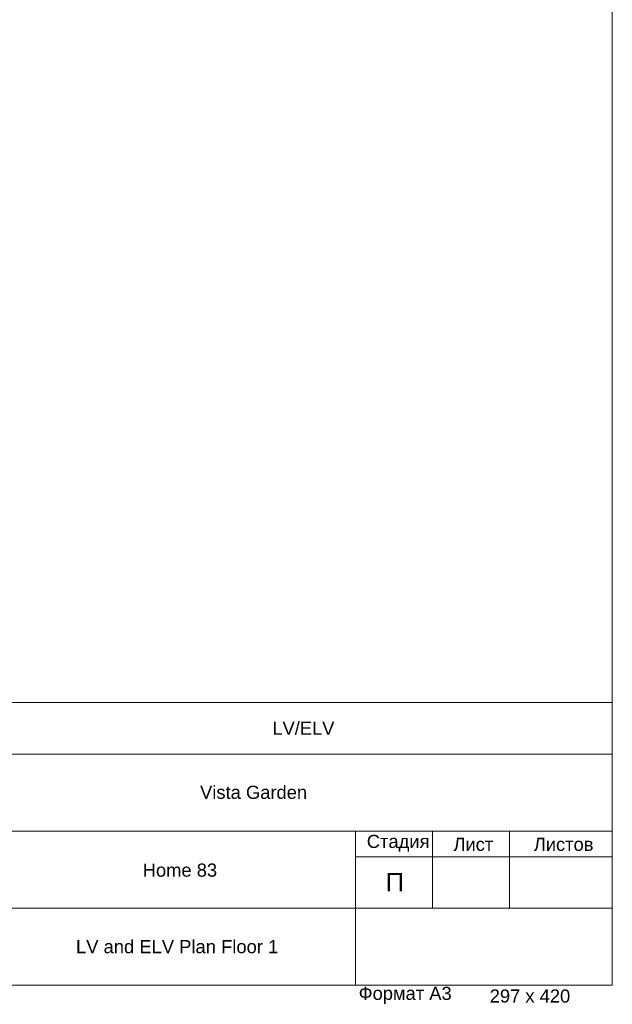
# Model space of a CAD drawing. Header units: millimetres. Extents: x 352 to 350573, y -22 to 37733.
# Tile 38 of 214: x 31486 to 39150, y 86 to 12813. Entities that reach past the tile are written whole.
import ezdxf

# ---------------------------------------------------------------- set-up
doc = ezdxf.new("R2010")
doc.units = ezdxf.units.MM
doc.layers.add('PDF _PDF_Geometry', color=7, linetype='Continuous')
doc.layers.add('PDF _Текст', color=7, linetype='Continuous')
doc.styles.add('PDF ArialMT', font='arial.ttf')

msp = doc.modelspace()

# ---------------------------------------------------------------- linework, layer by layer
at = {"layer": 'PDF _PDF_Geometry', "lineweight": 0}
for points in [[(1348, 332), (39150, 332), (39150, 27570), (1348, 27570), (1348, 332), (551, 332), (551, 5979), (1348, 5979), (352, 5979), (352, 10296), (1348, 10296)], [(39150, 3986), (26859, 3986), (26859, 332)], [(39150, 3320), (31178, 3320), (26859, 3320)], [(39150, 2325), (26859, 2325)], [(35828, 2325), (35828, 332)], [(36825, 2325), (36825, 1329)], [(37822, 2325), (37822, 1329)], [(39150, 1993), (35828, 1993)], [(39150, 1329), (31178, 1329), (26859, 1329)]]:
    msp.add_lwpolyline(points, dxfattribs=at)

# ---------------------------------------------------------------- texts
at = {"layer": 'PDF _Текст', "attachment_point": 4, "style": 'PDF ArialMT'}
for s, insert, char_height in [('LV/ELV', (34754, 3653), 169.2), ('Vista Garden', (33819, 2825), 169.75), ('Стадия', (35975, 2167), 169.7), ('Лист', (37095, 2153), 169.7), ('Листов', (38134, 2153), 169.7), ('Home 83', (33077, 1819), 169.7), ('П', (36218, 1664), 238), ('LV and ELV Plan Floor 1', (32214, 830), 170.15), ('Формат А3', (35870, 202), 169.7), ('297 х 420', (37565, 192), 169.7)]:
    msp.add_mtext(s, dxfattribs=dict(at, insert=insert, char_height=char_height))

doc.saveas('drawing.dxf')
